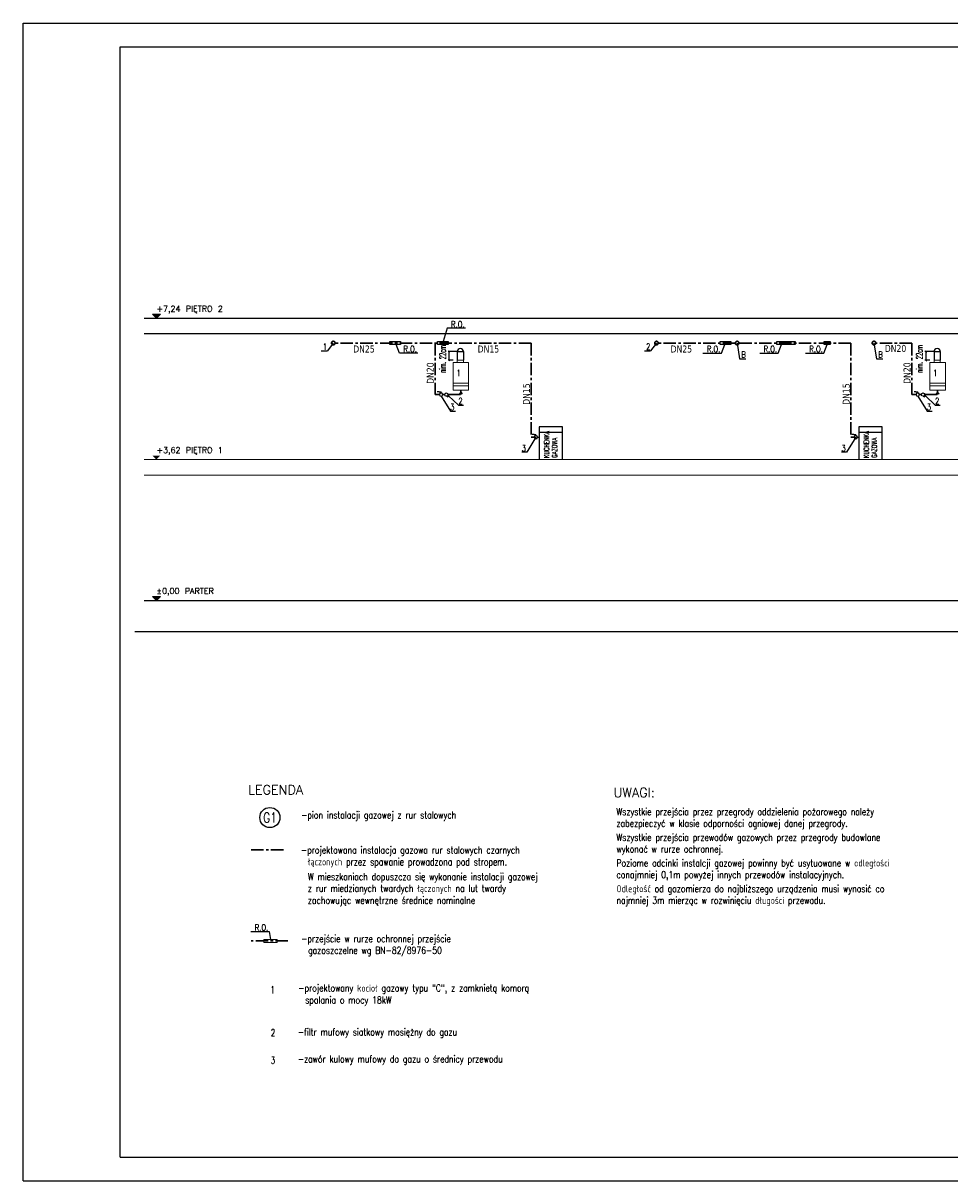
# Model space of a CAD drawing. Extents: x -220425 to -32551, y -64521 to 77206.
# Tile 56 of 59: x -117365 to -93590, y -18591 to 11109. Entities that reach past the tile are written whole.
import ezdxf
from ezdxf.enums import TextEntityAlignment as Align
from ezdxf.lldxf.tags import DXFTag

# ---------------------------------------------------------------- set-up
doc = ezdxf.new("R2010")
doc.units = 0
doc.header["$MEASUREMENT"] = 0
for name, pattern in [('ACAD_ISO14W100', [25.5, 12, -3, 0.5, -3, 0.5, -3, 0.5, -3]), ('Kreski i kropki', [450, 250, -100, 0, -100]), ('MITTE', [50.8, 31.75, -6.35, 6.35, -6.35])]:
    doc.linetypes.add(name, pattern=pattern)
for name, color, linetype in [('#gaz-op', 2, 'Continuous'), ('#opis', 3, 'Continuous'), ('#opisy', 252, 'Continuous'), ('02_OPIS', 3, 'Continuous'), ('_ARMATURA', 6, 'Continuous'), ('_MK_opis gazu', 3, 'Continuous'), ('_opisy wodkan', 2, 'Continuous'), ('armatura', 6, 'Continuous'), ('Drzwi ArchiCAD', 7, 'Continuous'), ('gaz', 2, 'Continuous'), ('OPISRZĘDNA', 6, 'Continuous'), ('osie', 25, 'Continuous')]:
    doc.layers.add(name, color=color, linetype=linetype)
for name, color, linetype, lineweight in [('#ks', 34, 'Continuous', 30), ('..', 5, 'Continuous', 35), ('_AP_gaz', 50, 'Kreski i kropki', 30), ('_MK_gaz', 50, 'Kreski i kropki', 30), ('IS_Zimna_woda', 5, 'SOLID', 30), ('Istniejące stropy_Nr_Pióra__5', 7, 'Continuous', 13), ('kec_urzadzenia', 6, 'Continuous', 35)]:
    doc.layers.add(name, color=color, linetype=linetype, lineweight=lineweight)
doc.styles.add('GLOWNE', font='verdana.ttf')
doc.styles.add('ROMANS', font='romans.shx', dxfattribs={"width": 0.85, "height": 0.11})
doc.styles.add('SIMPLEX', font='SIMPLEX.SHX')
doc.styles.get("Standard").update_dxf_attribs({"font": 'txt', "bigfont": 'BIGFONT.SHX'})
tags = doc.linetypes.add('SOLID', pattern=[10, 10, 0]).pattern_tags.tags
tags[6:7] = [DXFTag(74, 4), DXFTag(75, 0), DXFTag(340, '0'), DXFTag(46, 0.0), DXFTag(50, 0.0), DXFTag(44, 0.0), DXFTag(45, 0.0)]
tags[4:5] = [DXFTag(74, 4), DXFTag(75, 0), DXFTag(340, '0'), DXFTag(46, 0.0), DXFTag(50, 0.0), DXFTag(44, 0.0), DXFTag(45, 0.0)]

# ---------------------------------------------------------------- blocks, each defined once
blk = doc.blocks.new('A$C382C6C0C')
at = {"layer": '#ks', "color": 7, "lineweight": -3}
for p, q in [((-248.5, -2909), (-248.5, 61)), ((-248.5, 61), (3951.5, 61)), ((0, -2848), (0, 0)), ((0, 0), (3890.5, 0)), ((0, -2848), (3890.5, -2848)), ((-248.5, -2909), (3951.5, -2909))]:
    blk.add_line(p, q, dxfattribs=at)

msp = doc.modelspace()

# ---------------------------------------------------------------- hatches: boundary and pattern name
at = {"layer": 'Istniejące stropy_Nr_Pióra__5', "linetype": 'Continuous'}
for points in [[(-113944.359, 3541.418), (-113844.359, 3641.418), (-114044.359, 3641.418)], [(-113944.359, -85.149), (-113844.359, 14.851), (-114044.359, 14.851)], [(-113944.359, -3698.582), (-113844.359, -3598.582), (-114044.359, -3598.582)]]:
    msp.add_hatch(color=256, dxfattribs=at).paths.add_polyline_path(points)

# ---------------------------------------------------------------- linework, layer by layer
at = {"layer": '#gaz-op', "color": 0}
msp.add_circle((-111034.711, -9271.559), 257.76, dxfattribs=at)
at = {"layer": '..', "color": 6, "lineweight": -3, "ltscale": 1.5}
for points in [[(-106136.306, 1638.814), (-106173.964, 1601.156), (-106136.306, 1601.156)], [(-106136.306, 1638.814), (-106098.648, 1601.156), (-106136.306, 1601.156)], [(-93905.66, 1638.814), (-93943.319, 1601.156), (-93905.66, 1601.156)], [(-93905.66, 1638.814), (-93868.002, 1601.156), (-93905.66, 1601.156)]]:
    msp.add_lwpolyline(points, dxfattribs=at)
for p, q in [((-114257.761, 3541.418), (-77645.093, 3541.418)), ((-77645.093, 3141.418), (-114257.761, 3141.418)), ((-114257.761, -3698.582), (-77645.093, -3698.582)), ((-114497.761, -4498.082), (-77645.093, -4498.082))]:
    msp.add_line(p, q)
at = {"layer": '_AP_gaz', "color": 40, "linetype": 'ACAD_ISO14W100', "ltscale": 2}
for points in [[(-106553.82, 1581.734), (-106600.563, 1581.734)], [(-94323.174, 1581.734), (-94369.917, 1581.734)]]:
    msp.add_lwpolyline(points, dxfattribs=at)
at = {"layer": '_ARMATURA', "color": 7}
for p, q in [((-106226.306, 2682.894), (-106458.893, 2682.894)), ((-106450.23, 2700.419), (-106415.181, 2665.37)), ((-106432.705, 2462.894), (-106432.705, 2682.894)), ((-93995.66, 2682.894), (-94228.248, 2682.894)), ((-94219.584, 2700.419), (-94184.536, 2665.37)), ((-94202.06, 2462.894), (-94202.06, 2682.894)), ((-106332.676, 2462.894), (-106458.893, 2462.894)), ((-106450.23, 2480.419), (-106415.181, 2445.37)), ((-94102.031, 2462.894), (-94228.248, 2462.894)), ((-94219.584, 2480.419), (-94184.536, 2445.37))]:
    msp.add_line(p, q, dxfattribs=at)
at = {"layer": '_ARMATURA', "color": 6, "linetype": 'Continuous', "ltscale": 3}
for p, q in [((-106691.787, 1653.562), (-106740.41, 1653.562)), ((-106691.787, 1653.562), (-106643.165, 1653.562)), ((-106643.165, 1623.705), (-106643.165, 1653.562)), ((-94461.142, 1653.562), (-94509.764, 1653.562)), ((-94461.142, 1653.562), (-94412.52, 1653.562)), ((-94412.52, 1623.705), (-94412.52, 1653.562)), ((-104257.035, 556.093), (-104305.657, 556.093)), ((-104257.035, 556.093), (-104208.413, 556.093)), ((-104208.413, 526.236), (-104208.413, 556.093)), ((-96053.028, 556.093), (-96101.65, 556.093)), ((-96053.028, 556.093), (-96004.405, 556.093)), ((-96004.405, 526.236), (-96004.405, 556.093))]:
    msp.add_line(p, q, dxfattribs=at)
at = {"layer": '_ARMATURA', "color": 7}
for points in [[(-106643.117, 1538.59), (-106404.94, 1153.881), (-106277.151, 1153.881)], [(-106448.908, 1549.422), (-106198.385, 1307.492), (-106070.596, 1307.492)], [(-94412.471, 1538.59), (-94174.294, 1153.881), (-94046.506, 1153.881)], [(-94218.263, 1549.422), (-93967.739, 1307.492), (-93839.95, 1307.492)], [(-104208.365, 483.678), (-104446.542, 98.97), (-104574.33, 98.97)], [(-96004.357, 483.678), (-96242.534, 98.97), (-96370.323, 98.97)]]:
    msp.add_lwpolyline(points, dxfattribs=at)
at = {"layer": '_ARMATURA', "color": 6, "linetype": 'Continuous', "extrusion": (0, 0, -1)}
for centre in [(-106643.117, 1581.147), (-94412.471, 1581.147), (-104208.365, 483.678), (-96004.357, 483.678)]:
    msp.add_ellipse(centre, major_axis=(-30.093, -30.093), ratio=1, start_param=3.926990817, end_param=10.210176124, dxfattribs=at)
at = {"layer": '_MK_gaz', "color": 7, "linetype": 'Continuous', "lineweight": -3, "ltscale": 20}
for points in [[(-106013.479, 3279.996), (-106486.025, 3279.996), (-106592.418, 2940.369)], [(-107235.988, 2644.34), (-107708.534, 2644.34), (-107793.445, 2862.692)], [(-99923.666, 2644.34), (-99451.12, 2644.34), (-99366.209, 2862.692)], [(-98466.183, 2644.34), (-97993.637, 2644.34), (-97908.726, 2862.692)], [(-97294.35, 2644.34), (-96821.804, 2644.34), (-96736.893, 2862.692)], [(-111523.009, -12194.467), (-111050.463, -12194.467), (-111020.238, -12398.422)]]:
    msp.add_lwpolyline(points, dxfattribs=at)
at = {"layer": '_MK_gaz', "color": 6, "linetype": 'Continuous', "lineweight": 20, "ltscale": 20}
msp.add_lwpolyline([(-111190.62, -12475.834), (-110849.855, -12475.834), (-110849.855, -12398.422), (-111190.62, -12398.422)], close=True, dxfattribs=at)
at = {"layer": '_MK_opis gazu', "color": 6}
for points in [[(-107957.227, 2940.369), (-107683.642, 2940.369), (-107683.733, 2862.692), (-107957.318, 2862.692), (-107957.227, 2940.369)], [(-106734.718, 2940.369), (-106461.133, 2940.369), (-106461.224, 2862.692), (-106734.809, 2862.692), (-106734.718, 2940.369)], [(-99486.406, 2940.369), (-99212.821, 2940.369), (-99212.913, 2862.692), (-99486.498, 2862.692), (-99486.406, 2940.369)], [(-98028.924, 2940.369), (-97556.222, 2940.369), (-97556.314, 2862.692), (-98029.015, 2862.692), (-98028.924, 2940.369)], [(-96815.76, 2940.369), (-96660.753, 2940.369), (-96660.845, 2862.692), (-96815.851, 2862.692), (-96815.76, 2940.369)]]:
    msp.add_lwpolyline(points, dxfattribs=at)
at = {"layer": 'armatura'}
for p, q in [((-106494.951, 1541.227), (-106471.876, 1518.151)), ((-106444.756, 1545.271), (-106471.876, 1518.151)), ((-106467.832, 1568.346), (-106444.756, 1545.271)), ((-94264.306, 1541.227), (-94241.23, 1518.151)), ((-94214.111, 1545.271), (-94241.23, 1518.151)), ((-94237.186, 1568.346), (-94214.111, 1545.271)), ((-103530.006, 756.418), (-104130.006, 756.418)), ((-104130.006, 756.418), (-104130.006, -83.582)), ((-103530.006, 609.818), (-104130.006, 609.818)), ((-103530.006, -83.582), (-103530.006, 756.418)), ((-95325.998, 756.418), (-95925.998, 756.418)), ((-95925.998, 756.418), (-95925.998, -83.582)), ((-95325.998, 609.818), (-95925.998, 609.818)), ((-95325.998, -83.582), (-95325.998, 756.418))]:
    msp.add_line(p, q, dxfattribs=at)
for centre in [(-106508.339, 1581.734), (-94277.694, 1581.734)]:
    msp.add_circle(centre, 42.663, dxfattribs=at)
at = {"layer": 'Drzwi ArchiCAD'}
for p, q in [((-109718.005, 2700.759), (-109557.265, 2700.759)), ((-109408.201, 2901.53), (-109557.265, 2700.759)), ((-101427.141, 2700.759), (-101266.402, 2700.759)), ((-101117.338, 2901.53), (-101266.402, 2700.759)), ((-99048.057, 2901.53), (-98983.943, 2498.328)), ((-95536.943, 2901.53), (-95472.829, 2498.328)), ((-98983.943, 2498.328), (-98823.204, 2498.328)), ((-95472.829, 2498.328), (-95312.089, 2498.328))]:
    msp.add_line(p, q, dxfattribs=at)
at = {"layer": 'gaz'}
for p, q in [((-104165.807, 483.678), (-104130.006, 483.678)), ((-95961.799, 483.678), (-95925.998, 483.678))]:
    msp.add_line(p, q, dxfattribs=at)
at = {"layer": 'IS_Zimna_woda', "color": 2, "linetype": 'MITTE', "ltscale": 10}
for p, q in [((-104333.728, 2901.53), (-109362.452, 2901.53)), ((-106795.758, 2901.53), (-106795.758, 1581.147)), ((-104333.728, 2901.53), (-104333.728, 483.678)), ((-99093.807, 2901.53), (-101071.588, 2901.53)), ((-96129.72, 2901.53), (-99002.308, 2901.53)), ((-96129.72, 2901.53), (-96129.72, 483.678)), ((-94565.113, 2901.53), (-95491.193, 2901.53)), ((-94565.113, 2901.53), (-94565.113, 1581.147)), ((-106685.675, 1581.147), (-106795.758, 1581.147)), ((-106465.677, 1581.734), (-106136.306, 1581.734)), ((-106136.306, 1638.814), (-106136.306, 1695.894)), ((-106136.306, 1581.734), (-106136.306, 1601.156)), ((-94455.029, 1581.147), (-94565.113, 1581.147)), ((-94235.031, 1581.734), (-93905.66, 1581.734)), ((-93905.66, 1638.814), (-93905.66, 1695.894)), ((-93905.66, 1581.734), (-93905.66, 1601.156)), ((-104333.728, 483.678), (-104250.923, 483.678)), ((-96129.72, 483.678), (-96046.915, 483.678)), ((-111514.658, -10103.268), (-110637.279, -10103.268)), ((-110573.482, -12437.128), (-111514.658, -12437.128))]:
    msp.add_line(p, q, dxfattribs=at)
for points in [[(-106600.563, 1581.734), (-106553.82, 1581.734)], [(-94369.917, 1581.734), (-94323.174, 1581.734)]]:
    msp.add_lwpolyline(points, dxfattribs=at)
for centre in [(-109408.201, 2901.53), (-101117.338, 2901.53), (-99048.057, 2901.53), (-95536.943, 2901.53)]:
    msp.add_circle(centre, 45.749, dxfattribs=at)
at = {"layer": 'Istniejące stropy_Nr_Pióra__5', "linetype": 'Continuous'}
for p, q in [((-113944.359, 3541.418), (-114044.359, 3641.418)), ((-114044.359, 3641.418), (-113844.359, 3641.418)), ((-113844.359, 3641.418), (-113944.359, 3541.418)), ((-77645.093, -83.582), (-114257.761, -83.582)), ((-77645.093, -488.582), (-114257.761, -488.582)), ((-113944.359, -3698.582), (-114044.359, -3598.582)), ((-114044.359, -3598.582), (-113844.359, -3598.582)), ((-113844.359, -3598.582), (-113944.359, -3698.582))]:
    msp.add_line(p, q, dxfattribs=at)
at = {"layer": 'kec_urzadzenia', "color": 1, "lineweight": 20}
for p, q in [((-106066.306, 2462.894), (-106226.306, 2462.894)), ((-106226.306, 2462.894), (-106226.306, 2402.894)), ((-106226.306, 2462.894), (-106066.306, 2462.894)), ((-106217.002, 2462.894), (-106217.002, 2462.894)), ((-106075.61, 2462.894), (-106075.61, 2462.894)), ((-106066.306, 2402.894), (-106066.306, 2462.894)), ((-93835.66, 2462.894), (-93995.66, 2462.894)), ((-93995.66, 2462.894), (-93995.66, 2402.894)), ((-93995.66, 2462.894), (-93835.66, 2462.894)), ((-93986.356, 2462.894), (-93986.356, 2462.894)), ((-93844.964, 2462.894), (-93844.964, 2462.894)), ((-93835.66, 2402.894), (-93835.66, 2462.894)), ((-105936.306, 1876.416), (-106336.306, 1876.416)), ((-105936.306, 1804.155), (-106336.306, 1804.155)), ((-93705.66, 1876.416), (-94105.66, 1876.416)), ((-93705.66, 1804.155), (-94105.66, 1804.155))]:
    msp.add_line(p, q, dxfattribs=at)
for points in [[(-105936.306, 2402.894), (-106336.306, 2402.894), (-106336.306, 1695.894), (-105936.306, 1695.894)], [(-93705.66, 2402.894), (-94105.66, 2402.894), (-94105.66, 1695.894), (-93705.66, 1695.894)]]:
    msp.add_lwpolyline(points, close=True, dxfattribs=at)
at = {"layer": 'osie', "color": 7}
for p, q in [((-106226.306, 2682.894), (-106226.306, 2462.894)), ((-106226.306, 2682.894), (-106066.306, 2682.894)), ((-106066.306, 2682.894), (-106066.306, 2462.894)), ((-93995.66, 2682.894), (-93995.66, 2462.894)), ((-93995.66, 2682.894), (-93835.66, 2682.894)), ((-93835.66, 2682.894), (-93835.66, 2462.894))]:
    msp.add_line(p, q, dxfattribs=at)
for centre in [(-106146.306, 2682.894), (-93915.66, 2682.894)]:
    msp.add_arc(centre, 80, 0, 180, dxfattribs=at)

# ---------------------------------------------------------------- block references
at = {"layer": '#ks', "color": 1, "lineweight": 35, "xscale": 10, "yscale": 10, "zscale": 10}
msp.add_blockref('A$C382C6C0C', (-114880.08, 10498.884), dxfattribs=at)

# ---------------------------------------------------------------- texts
at = {"layer": '#opis', "color": 7, "style": 'ROMANS'}
for s, p in [('LEGENDA', (-111592.374, -8676.859)), ('UWAGI:', (-102218.901, -8747.424))]:
    msp.add_text(s, height=240, dxfattribs=at).set_placement(p)
at = {"layer": '#opisy', "color": 3, "style": 'ROMANS', "width": 0.8}
msp.add_text('G1', height=252, dxfattribs=at).set_placement((-111034.711, -9271.559), align=Align.MIDDLE_CENTER)
at = {"layer": '#opisy', "color": 7, "style": 'ROMANS', "width": 0.7}
for s, p in [('1', (-111018.491, -13780.894)), ('2', (-111008.288, -14878.418)), ('3', (-111008.288, -15590.691))]:
    msp.add_text(s, height=180, dxfattribs=at).set_placement(p)
at = {"layer": '#opisy', "color": 7, "char_height": 180, "attachment_point": 1, "style": 'ROMANS'}
for s, insert, width in [('\\pxi-0.0011111,l0.0011111;{\\W0.8;-pion instalacji gazowej z rur stalowych}', (-110233.849, -9112.955), 4815.16473), ('{\\W0.8;\\C0;Wszystkie przejścia przez przegrody oddzielenia pożarowego należy zabezpieczyć w klasie odporności ogniowej danej przegrody.\\H0.99999x;\\P\\H0.2x;\\P\\H5x;Wszystkie przejścia przewodów gazowych przez przegrody budowlane wykonać w rurze ochronnej.\\P\\H0.2x;\\P\\H5x;Poziome odcinki instalcji gazowej powinny być usytuowane w odległości conajmniej 0,1m powyżej innych przewodów instalacyjnych.\\P\\H0.2x;\\P\\H5x;Odległość od gazomierza do najbliższego urządzenia musi wynosić co najmniej 3m mierząc w rozwinięciu długości przewodu.}', (-102143, -9026.1), 8300.01048), ('\\pxi-1,l1;{\\W0.8;-projektowana instalacja gazowa rur stalowych czarnych łączonych przez \\C0;spawanie prowadzona pod stropem.^J\\H0.27778x;\\P\\pi0;\\H3.6x;W mieszkaniach dopuszcza się wykonanie instalacji gazowej z rur miedzianych twardych łączonych na lut twardy zachowując wewnętrzne średnice nominalne}', (-110239.157, -10016.967), 6582.6006), ('\\pxi-1,l1;{\\W0.8;-przejście w rurze ochronnej przejście gazoszczelne wg BN-82/8976-50}', (-110233.849, -12283.956), 4569.48601), ('\\pxi-1,l1;\\W0.8;-projektowany kocioł gazowy typu "C", z zamknietą komorą spalania o mocy 18kW ', (-110307.293, -13557.631), 6534.56202), ('\\pxi-0.055556,l0.055556;{\\W0.8;-filtr mufowy siatkowy mosiężny do gazu}', (-110321.114, -14682.296), 5125.04848), ('\\pxi-1,l1;{\\W0.8;-zawór kulowy mufowy do gazu o średnicy przewodu}', (-110321.114, -15375.684), 6047.24787)]:
    msp.add_mtext(s, dxfattribs=dict(at, insert=insert, width=width))
at = {"layer": '02_OPIS', "style": 'ROMANS', "width": 0.5}
for p in [(-106521.588, 2137.862), (-94290.942, 2137.862)]:
    msp.add_text('nim. 22cm', height=160, rotation=90, dxfattribs=at).set_placement(p)
at = {"layer": '_MK_opis gazu', "color": 7, "lineweight": -3, "char_height": 160, "width": 3205.51302, "attachment_point": 1, "style": 'SIMPLEX'}
for s, insert in [('{\\W0.8;R.O.}', (-106386.513, 3462.72)), ('\\W0.8;1', (-109674.962, 2890.528)), ('{\\W0.8;R.O.}', (-107609.022, 2827.064)), ('\\W0.8;2', (-101384.099, 2890.528)), ('{\\W0.8;R.O.}', (-99825.237, 2827.064)), ('\\W0.8;B', (-98940.901, 2688.096)), ('{\\W0.8;R.O.}', (-98367.754, 2827.064)), ('{\\W0.8;R.O.}', (-97195.921, 2827.064)), ('\\W0.8;B', (-95429.786, 2688.096)), ('{\\W0.8;R.O.}', (-111423.496, -12011.743))]:
    msp.add_mtext(s, dxfattribs=dict(at, insert=insert))
at = {"layer": '_MK_opis gazu', "color": 3, "char_height": 180, "width": 1245.20194, "attachment_point": 1, "style": 'GLOWNE'}
for s, insert in [('\\W0.8;DN25', (-108896.795, 2839.409)), ('\\W0.8;DN15', (-105703.6, 2839.409)), ('\\W0.8;DN25', (-100754.678, 2839.409)), ('{\\W0.8;DN20}', (-95259.506, 2854.146))]:
    msp.add_mtext(s, dxfattribs=dict(at, insert=insert))
at = {"layer": '_MK_opis gazu', "color": 3, "char_height": 180, "width": 1245.20194, "attachment_point": 1, "rotation": 90, "style": 'GLOWNE'}
for s, insert in [('{\\W0.8;DN20}', (-107009.866, 1855.151)), ('{\\W0.8;DN20}', (-94779.22, 1855.151)), ('\\W0.8;DN15', (-104543.893, 1317.526)), ('\\W0.8;DN15', (-96339.885, 1317.526))]:
    msp.add_mtext(s, dxfattribs=dict(at, insert=insert))
at = {"layer": '_opisy wodkan', "color": 3, "linetype": 'ByBlock', "style": 'ROMANS', "width": 0.8}
for s, p in [('1', (-106136.306, 2051.05)), ('1', (-93905.66, 2051.05)), ('2', (-106089.713, 1333.343)), ('2', (-93859.067, 1333.343)), ('3', (-106301.221, 1179.732)), ('3', (-94070.576, 1179.732)), ('3', (-104466.798, 124.821)), ('3', (-96262.79, 124.821))]:
    msp.add_text(s, height=160, dxfattribs=at).set_placement(p, align=Align.RIGHT)
at = {"layer": 'Istniejące stropy_Nr_Pióra__5', "linetype": 'Continuous', "insert": (-113944.359, 3661.418), "char_height": 150, "attachment_point": 7}
msp.add_mtext('\\pxql;\\A1;+7,24 PIĘTRO 2', dxfattribs=at)
at = {"layer": 'Istniejące stropy_Nr_Pióra__5', "linetype": 'Continuous', "char_height": 150, "attachment_point": 7}
for s, insert, width in [('\\pxql;\\A1;+3,62 PIĘTRO 1', (-113944.359, 34.851), 2599.93452), ('\\A1;\\pxql;±0,00 PARTER', (-113944.359, -3578.582), 1958.42616)]:
    msp.add_mtext(s, dxfattribs=dict(at, insert=insert, width=width))
at = {"layer": 'OPISRZĘDNA', "width": 0.62}
for s, p in [('KUCHENKA ', (-103870.814, -48.257)), ('GAZOWA', (-103668.704, -41.925)), ('KUCHENKA ', (-95666.806, -48.257)), ('GAZOWA', (-95464.696, -41.925))]:
    msp.add_text(s, height=128.44, rotation=90, dxfattribs=at).set_placement(p)

doc.saveas('drawing.dxf')
